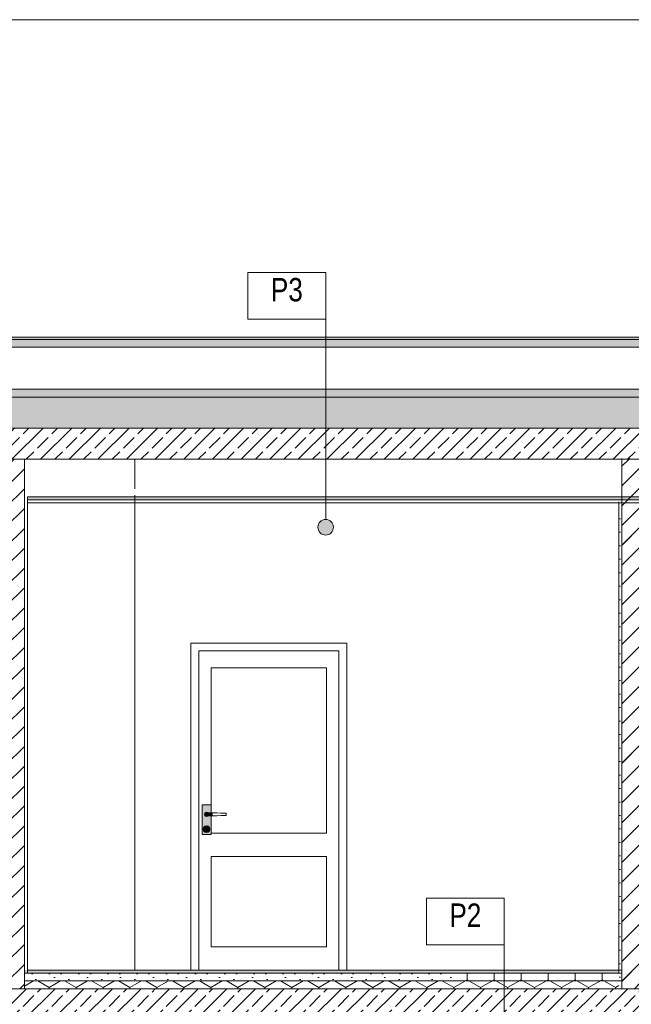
# Model space of a CAD drawing. Header units: millimetres. Extents: x -126680 to -83680, y 18016 to 39016.
# Tile 119 of 121: x -102379 to -98452, y 32692 to 39016. Entities that reach past the tile are written whole.
import ezdxf

# ---------------------------------------------------------------- set-up
doc = ezdxf.new("R2010")
doc.units = ezdxf.units.MM
doc.header["$MEASUREMENT"] = 0
for name, color, linetype, lineweight in [('Nowe_Konstrukcja - Belki_Nr_pióra__106', 252, 'Continuous', 13), ('Nowe_Konstrukcja - Belki_Nr_pióra__3', 7, 'Continuous', 13), ('Nowe_Konstrukcja - Stropy_Nr_pióra__21', 7, 'Continuous', 20), ('Nowe_Konstrukcja - Stropy_Nr_pióra__3', 7, 'Continuous', 13), ('Nowe_Konstrukcja - Ściany zew_Nr_pióra__106', 252, 'Continuous', 13), ('Nowe_Konstrukcja - Ściany zew_Nr_pióra__18', 9, 'Continuous', 15), ('Nowe_Konstrukcja - Ściany zew_Nr_pióra__19', 255, 'Continuous', 0), ('Nowe_Konstrukcja - Ściany zew_Nr_pióra__21', 7, 'Continuous', 20), ('Nowe_Konstrukcja - Ściany zew_Nr_pióra__3', 7, 'Continuous', 13), ('Nowe_Tabelka_Nr_pióra__7', 7, 'Continuous', 35), ('Nowe_Wymiarowanie - Ogólne_Nr_pióra__42', 8, 'Continuous', 25), ('Nowe_zagospodarowanie_Nr_pióra__21', 7, 'Continuous', 20)]:
    doc.layers.add(name, color=color, linetype=linetype, lineweight=lineweight)
for name, color, linetype, lineweight, true_color in [('Nowe_Konstrukcja - Stropy_Nr_pióra__23', 7, 'Continuous', 13, 0x858585), ('Nowe_Konstrukcja - Ściany zew_Nr_pióra__102', 7, 'Continuous', 13, 0x3e3e3e), ('Nowe_Konstrukcja - Ściany zew_Nr_pióra__142', 7, 'Continuous', 0, 0xe8e8e8), ('Nowe_Konstrukcja - Ściany zew_Nr_pióra__23', 7, 'Continuous', 13, 0x858585), ('Nowe_Konstrukcja - Ściany zew_Nr_pióra__61', 7, 'Continuous', 18, 0x6a6a6a), ('Nowe_Konstrukcja - Ściany zew_Nr_pióra__62', 7, 'Continuous', 18, 0xaaaaaa), ('Nowe_Wymiarowanie - Ogólne_Nr_pióra__81', 7, 'Continuous', 13, 0x6a6a6a)]:
    doc.layers.add(name, color=color, linetype=linetype, lineweight=lineweight, true_color=true_color)
doc.layers.add('Nowe_Wymiarowanie - Ogólne', color=7, linetype='Continuous')
doc.layers.add('Nowe_zagospodarowanie', color=7, linetype='Continuous')
doc.styles.add('STYL_AUTOMATYCZNY_1', font='arial.ttf')
doc.styles.add('STYL_AUTOMATYCZNY_2', font='arial.ttf', dxfattribs={"width": 0.8})
doc.dimstyles.new('STYL_AUTOMATYCZNY__1', dxfattribs={"dimtxt": 125, "dimasz": 47.5, "dimexe": 0.18, "dimexo": 0.0625, "dimgap": 0, "dimtad": 1, "dimdec": 0, "dimlfac": 0.1, "dimzin": 0, "dimdsep": 46, "dimtxsty": 'STYL_AUTOMATYCZNY_1', "dimblk": 'ARROWHEAD_6', "dimblk1": 'ARROWHEAD_6', "dimblk2": 'ARROWHEAD_6', "dimcen": 0.09, "dimse1": 1, "dimse2": 1, "dimclrd": 256, "dimclre": 256, "dimclrt": 8, "dimazin": 0, "dimtfac": 1, "dimtdec": 4, "dimtmove": 0, "dimatfit": 3, "dimfxl": 0, "dimtolj": 1, "dimtzin": 0, "dimarcsym": 0})
doc.dimstyles.new('STYL_AUTOMATYCZNY__5', dxfattribs={"dimtxt": 125, "dimasz": 47.5, "dimexe": 0.18, "dimexo": 0.0625, "dimgap": 0, "dimtad": 1, "dimdec": 0, "dimlfac": 0.1, "dimzin": 0, "dimdsep": 46, "dimtxsty": 'STYL_AUTOMATYCZNY_1', "dimblk": 'ARROWHEAD_6', "dimblk1": 'ARROWHEAD_6', "dimblk2": 'ARROWHEAD_6', "dimcen": 0.09, "dimse1": 1, "dimse2": 1, "dimclrd": 256, "dimclre": 256, "dimclrt": 8, "dimazin": 0, "dimtfac": 1, "dimtdec": 4, "dimtmove": 2, "dimatfit": 3, "dimfxl": 0, "dimtolj": 1, "dimtzin": 0, "dimarcsym": 0})
pattern_1 = [(45, (0, 0), (-63.63961, 63.63961), [])]
pattern_2 = [(0, (0, 0), (0, 86.60254), [0, -50]), (0, (25, 43.3), (0, 86.60254), [0, -50])]
pattern_3 = [(90, (0, 0), (-173.20508, 0), [100, -200]), (90, (-86.6, 150), (-173.20508, 0), [100, -200]), (150, (-4e-14, 100), (86.60254, 150), [100, -200]), (150, (-173.2, 100), (86.60254, 150), [100, -200]), (210, (0, 0), (-86.60254, 150), [100, -200]), (210, (-173.2, -7e-14), (-86.60254, 150), [100, -200])]
pattern_4 = [(45, (0, 0), (-91.92388, 91.92388), []), (45, (-45.96, 45.96), (-91.92388, 91.92388), [97.5, -32.5])]

# ---------------------------------------------------------------- blocks, each defined once
blk = doc.blocks.new('Polilinia_3_2', base_point=(-100414.7, 35756.3))
at = {"layer": 'Nowe_zagospodarowanie', "linetype": 'Continuous', "lineweight": 0, "true_color": 0x000000}
blk.add_hatch(color=18, dxfattribs=at).paths.add_polyline_path([(-100464.7, 35756.3), (-100460.9, 35737.1), (-100450.1, 35720.9), (-100433.9, 35710.1), (-100414.7, 35706.3), (-100395.6, 35710.1), (-100379.4, 35720.9), (-100368.5, 35737.1), (-100364.7, 35756.3), (-100368.5, 35775.4), (-100379.4, 35791.6), (-100395.6, 35802.5), (-100414.7, 35806.3), (-100433.9, 35802.5), (-100450.1, 35791.6), (-100460.9, 35775.4)])
at = {"layer": 'Nowe_zagospodarowanie_Nr_pióra__21', "color": 7, "linetype": 'Continuous', "lineweight": 20, "flags": 128}
blk.add_lwpolyline([(-100414.7, 35806.3), (-100413.9, 37091.6), (-100913.9, 37091.6), (-100913.9, 37341.6), (-100913.9, 37391.6), (-100413.9, 37391.6), (-100413.9, 37091.6)], dxfattribs=at)
at = {"layer": 'Nowe_zagospodarowanie_Nr_pióra__21', "color": 7, "linetype": 'Continuous', "lineweight": 20}
blk.add_circle((-100414.7, 35756.3), 50, dxfattribs=at)
blk = doc.blocks.new('Polilinia_24_2', base_point=(-99267.7, 32090.9))
at = {"layer": 'Nowe_zagospodarowanie', "linetype": 'Continuous', "lineweight": 0, "true_color": 0x000000}
blk.add_hatch(color=18, dxfattribs=at).paths.add_polyline_path([(-99317.7, 32090.9), (-99313.9, 32071.7), (-99303, 32055.5), (-99286.8, 32044.7), (-99267.7, 32040.9), (-99248.5, 32044.7), (-99232.3, 32055.5), (-99221.5, 32071.7), (-99217.7, 32090.9), (-99221.5, 32110), (-99232.3, 32126.2), (-99248.5, 32137.1), (-99267.7, 32140.9), (-99286.8, 32137.1), (-99303, 32126.2), (-99313.9, 32110)])
at = {"layer": 'Nowe_zagospodarowanie_Nr_pióra__21', "color": 7, "linetype": 'Continuous', "lineweight": 20, "flags": 128}
blk.add_lwpolyline([(-99267.7, 32140.9), (-99267.7, 33074.1), (-99767.7, 33074.1), (-99767.7, 33324.1), (-99767.7, 33374.1), (-99267.7, 33374.1), (-99267.7, 33074.1)], dxfattribs=at)
at = {"layer": 'Nowe_zagospodarowanie_Nr_pióra__21', "color": 7, "linetype": 'Continuous', "lineweight": 20}
blk.add_circle((-99267.7, 32090.9), 50, dxfattribs=at)
blk = doc.blocks.new('*D58')
at = {"layer": 'Nowe_Wymiarowanie - Ogólne_Nr_pióra__81', "color": 251, "linetype": 'Continuous', "lineweight": 13, "true_color": 0x6a6a6a}
for p, q in [((-96248.1, 32792.3), (-96341.9, 32792.3)), ((-96320, 32817.3), (-96270, 32767.3)), ((-96295, 32592.3), (-96295, 32792.3)), ((-96248.1, 32592.3), (-96341.9, 32592.3)), ((-96320, 32617.3), (-96270, 32567.3))]:
    blk.add_line(p, q, dxfattribs=at)
at = {"layer": 'Nowe_Wymiarowanie - Ogólne_Nr_pióra__42', "color": 8, "lineweight": 25, "insert": (-96323.1, 32696.9), "char_height": 125, "attachment_point": 7, "rotation": 90, "style": 'STYL_AUTOMATYCZNY_1'}
blk.add_mtext('\\A1;{\\pql;\\fArial|b0|i0|c238|p0;\\W1.000000;20}', dxfattribs=at)
blk = doc.blocks.new('ARROWHEAD_6')
at = {"color": 0, "linetype": 'Continuous', "lineweight": 0}
for p, q in [((0, 0), (-1, 0)), ((-0.5, -0.5), (0.5, 0.5))]:
    blk.add_line(p, q, dxfattribs=at)
blk = doc.blocks.new('*D59')
at = {"layer": 'Nowe_Wymiarowanie - Ogólne_Nr_pióra__81', "color": 251, "linetype": 'Continuous', "lineweight": 13, "true_color": 0x6a6a6a}
for p, q in [((-96248.1, 32912.3), (-96341.9, 32912.3)), ((-96320, 32937.3), (-96270, 32887.3)), ((-96295, 32792.3), (-96295, 32912.3)), ((-96248.1, 32792.3), (-96341.9, 32792.3)), ((-96320, 32817.3), (-96270, 32767.3))]:
    blk.add_line(p, q, dxfattribs=at)
blk = doc.blocks.new('*D60')
at = {"layer": 'Nowe_Wymiarowanie - Ogólne_Nr_pióra__81', "color": 251, "linetype": 'Continuous', "lineweight": 13, "true_color": 0x6a6a6a}
for p, q in [((-96320, 35937.3), (-96270, 35887.3)), ((-96248.1, 35912.3), (-96341.9, 35912.3)), ((-96295, 32912.3), (-96295, 35912.3)), ((-96248.1, 32912.3), (-96341.9, 32912.3)), ((-96320, 32937.3), (-96270, 32887.3))]:
    blk.add_line(p, q, dxfattribs=at)
at = {"layer": 'Nowe_Wymiarowanie - Ogólne_Nr_pióra__42', "color": 8, "lineweight": 25, "char_height": 125, "attachment_point": 7, "rotation": 90, "style": 'STYL_AUTOMATYCZNY_1'}
for s, insert in [('\\A1;{\\pql;\\fArial|b0|i0|c238|p0;\\W1.000000;300}', (-96320, 34364.6)), ('\\A1;{\\pql;\\fArial|b0|i0|c238|p0;\\W1.000000;12}', (-96320, 32937.3))]:
    blk.add_mtext(s, dxfattribs=dict(at, insert=insert))
blk = doc.blocks.new('*D61')
at = {"layer": 'Nowe_Wymiarowanie - Ogólne_Nr_pióra__81', "color": 251, "linetype": 'Continuous', "lineweight": 13, "true_color": 0x6a6a6a}
for p, q in [((-96248.1, 36192.3), (-96341.9, 36192.3)), ((-96320, 36217.3), (-96270, 36167.3)), ((-96295, 35912.3), (-96295, 36192.3)), ((-96320, 35937.3), (-96270, 35887.3)), ((-96248.1, 35912.3), (-96341.9, 35912.3))]:
    blk.add_line(p, q, dxfattribs=at)
at = {"layer": 'Nowe_Wymiarowanie - Ogólne_Nr_pióra__42', "color": 8, "lineweight": 25, "insert": (-96320, 35956.9), "char_height": 125, "attachment_point": 7, "rotation": 90, "style": 'STYL_AUTOMATYCZNY_1'}
blk.add_mtext('\\A1;{\\pql;\\fArial|b0|i0|c238|p0;\\W1.000000;28}', dxfattribs=at)
blk = doc.blocks.new('*D62')
at = {"layer": 'Nowe_Wymiarowanie - Ogólne_Nr_pióra__81', "color": 251, "linetype": 'Continuous', "lineweight": 13, "true_color": 0x6a6a6a}
for p, q in [((-96248.1, 36392.3), (-96341.9, 36392.3)), ((-96320, 36417.3), (-96270, 36367.3)), ((-96295, 36192.3), (-96295, 36392.3)), ((-96248.1, 36192.3), (-96341.9, 36192.3)), ((-96320, 36217.3), (-96270, 36167.3))]:
    blk.add_line(p, q, dxfattribs=at)
at = {"layer": 'Nowe_Wymiarowanie - Ogólne_Nr_pióra__42', "color": 8, "lineweight": 25, "insert": (-96320, 36296.9), "char_height": 125, "attachment_point": 7, "rotation": 90, "style": 'STYL_AUTOMATYCZNY_1'}
blk.add_mtext('\\A1;{\\pql;\\fArial|b0|i0|c238|p0;\\W1.000000;20}', dxfattribs=at)
blk = doc.blocks.new('*D63')
at = {"layer": 'Nowe_Wymiarowanie - Ogólne_Nr_pióra__81', "color": 251, "linetype": 'Continuous', "lineweight": 13, "true_color": 0x6a6a6a}
for p, q in [((-96320, 36937.3), (-96270, 36887.3)), ((-96248.1, 36912.3), (-96341.9, 36912.3)), ((-96295, 36392.3), (-96295, 36912.3)), ((-96248.1, 36392.3), (-96341.9, 36392.3)), ((-96320, 36417.3), (-96270, 36367.3))]:
    blk.add_line(p, q, dxfattribs=at)
at = {"layer": 'Nowe_Wymiarowanie - Ogólne_Nr_pióra__42', "color": 8, "lineweight": 25, "char_height": 125, "attachment_point": 7, "rotation": 90, "style": 'STYL_AUTOMATYCZNY_1'}
for s, insert in [('\\A1;{\\pql;\\fArial|b0|i0|c238|p0;\\W1.000000;7}', (-96320, 36791.9)), ('\\A1;{\\pql;\\fArial|b0|i0|c238|p0;\\W1.000000;52}', (-96320, 36509.3))]:
    blk.add_mtext(s, dxfattribs=dict(at, insert=insert))
blk = doc.blocks.new('*D64')
at = {"layer": 'Nowe_Wymiarowanie - Ogólne_Nr_pióra__81', "color": 251, "linetype": 'Continuous', "lineweight": 13, "true_color": 0x6a6a6a}
for p, q in [((-96270, 36952.1), (-96320, 37002.1)), ((-96295, 36977.1), (-96295, 37014.6)), ((-96248.1, 36977.1), (-96341.9, 36977.1)), ((-96320, 36937.3), (-96270, 36887.3)), ((-96295, 36912.3), (-96295, 36977.1)), ((-96248.1, 36912.3), (-96341.9, 36912.3))]:
    blk.add_line(p, q, dxfattribs=at)

msp = doc.modelspace()

# ---------------------------------------------------------------- hatches: boundary and pattern name
at = {"layer": 'Nowe_Konstrukcja - Belki_Nr_pióra__106', "linetype": 'Continuous', "lineweight": 13}
msp.add_hatch(color=252, dxfattribs=at).paths.add_polyline_path([(-95789.2, 36977.1), (-121984.5, 36977.1), (-121684.5, 36962.3), (-96088.9, 36962.3)])
at = {"layer": 'Nowe_Konstrukcja - Stropy_Nr_pióra__23', "linetype": 'Continuous', "lineweight": 0, "true_color": 0xe0e0e0}
for points in [[(-121734.5, 36941.4), (-121734.5, 36912.3), (-96038.9, 36912.3), (-96038.9, 36941.4), (-96051, 36941.4), (-96051, 36912.6), (-121709.9, 36912.6), (-121709.9, 36941.4)], [(-121684.5, 36962.3), (-121709.9, 36912.6), (-96063.5, 36912.6), (-96088.9, 36962.3)], [(-99489.4, 35952.3), (-102329.5, 35952.3), (-102329.5, 35932.3), (-99489.4, 35932.3)], [(-95949.5, 35932.3), (-95949.5, 35952.3), (-99489.4, 35952.3), (-99489.4, 35932.3)], [(-102349.5, 32912.3), (-102349.5, 32892.3), (-99608.4, 32892.3), (-99489.4, 32892.3), (-98532.4, 32892.3), (-98532.4, 32912.3), (-99609.4, 32912.3)]]:
    msp.add_hatch(color=254, dxfattribs=at).paths.add_polyline_path(points)
at = {"layer": 'Nowe_Konstrukcja - Stropy_Nr_pióra__23', "linetype": 'Continuous', "lineweight": 13, "true_color": 0x858585}
msp.add_hatch(color=252, dxfattribs=at).paths.add_polyline_path([(-95999.5, 36592.3), (-95999.5, 36642.3), (-105849.5, 36642.3), (-105849.5, 36592.3)])
h = msp.add_hatch(dxfattribs=at)
h.set_pattern_fill('Beton_zbrojony_0002', color=252, style=0, pattern_type=2)
h.set_pattern_definition(pattern_4)
h.paths.add_polyline_path([(-105849.5, 35992.3), (-105609.5, 35992.3), (-105609.5, 36192.3), (-95949.5, 36192.3), (-95949.5, 35992.3), (-95709.5, 35992.3), (-95709.5, 36392.3), (-105849.5, 36392.3), (-105849.5, 36192.3)])
h = msp.add_hatch(dxfattribs=at)
h.set_pattern_fill('Beton_zbrojony_0002', color=252, style=0, pattern_type=2)
h.set_pattern_definition(pattern_4)
h.paths.add_polyline_path([(-107469, 32792.3), (-107469, 32592.3), (-105849.5, 32592.3), (-105849.5, 32392.3), (-105609.5, 32392.3), (-105609.5, 32592.3), (-95969.4, 32592.3), (-95969.4, 32392.3), (-95729.4, 32392.3), (-95729.4, 32792.3), (-95729.4, 33812.3), (-95969.4, 33812.3), (-95969.4, 32792.3)])
h = msp.add_hatch(dxfattribs=at)
h.set_pattern_fill('Beton_lekki_0002', color=252, style=0, pattern_type=2)
h.set_pattern_definition([(0, (0, 0), (0, 389.7114), [24.375, -200.625]), (0, (112.5, 194.86), (0, 389.7114), [24.375, -200.625]), (60, (0, 0), (-337.5, 194.8557), [24.375, -200.625]), (60, (225, 0), (-337.5, 194.8557), [24.375, -200.625]), (120, (24.37, 0), (337.5, 194.8557), [24.375, -200.625]), (120, (249.38, 0), (337.5, 194.8557), [24.375, -200.625]), (0, (0, 37.5), (0, 75), [0, -75, 0, -112.5]), (45, (37.5, 37.5), (-53.03301, 53.03301), [0, -56.25, 0, -93.75])])
h.paths.add_polyline_path([(-99608.4, 32892.3), (-102349.5, 32892.3), (-102349.5, 32842.3), (-99606, 32842.3)])
h = msp.add_hatch(dxfattribs=at)
h.set_pattern_fill('Styropian_0002', color=252, style=0, pattern_type=2)
h.set_pattern_definition(pattern_3)
h.paths.add_polyline_path([(-102349.5, 32792.3), (-99603.6, 32792.3), (-98532.4, 32792.3), (-98532.4, 32842.3), (-98532.4, 32892.3), (-99608.4, 32892.3), (-99606, 32842.3), (-102349.5, 32842.3)])
at = {"layer": 'Nowe_Konstrukcja - Ściany zew_Nr_pióra__102', "linetype": 'Continuous', "lineweight": 13, "true_color": 0x3e3e3e}
for points in [[(-101189.9, 33918.3), (-101190.8, 33918.8), (-101192.5, 33912.3), (-101191.5, 33912.3)], [(-101191.5, 33912.3), (-101192.5, 33912.3), (-101190.8, 33905.8), (-101189.9, 33906.3)], [(-101185.5, 33922.7), (-101186, 33923.5), (-101190.8, 33918.8), (-101189.9, 33918.3)], [(-101189.9, 33906.3), (-101190.8, 33905.8), (-101186, 33901), (-101185.5, 33901.9)], [(-101185.5, 33901.9), (-101186, 33901), (-101179.5, 33899.3), (-101179.5, 33900.3)], [(-101179.5, 33900.3), (-101179.5, 33899.3), (-101173, 33901), (-101173.5, 33901.9)], [(-101173.5, 33901.9), (-101173, 33901), (-101171.8, 33902.3), (-101173.1, 33902.3)], [(-101185.6, 33829.8), (-101186.4, 33830.3), (-101187.5, 33826.3), (-101186.5, 33826.3)], [(-101186.5, 33826.3), (-101187.5, 33826.3), (-101186.4, 33822.3), (-101185.6, 33822.8)], [(-101185.6, 33822.8), (-101186.4, 33822.3), (-101183.5, 33819.4), (-101183, 33820.2)], [(-101183, 33820.2), (-101183.5, 33819.4), (-101179.5, 33818.3), (-101179.5, 33819.3)], [(-101179.5, 33819.3), (-101179.5, 33818.3), (-101175.5, 33819.4), (-101176, 33820.2)], [(-101176, 33820.2), (-101175.5, 33819.4), (-101172.6, 33822.3), (-101173.4, 33822.8)]]:
    msp.add_hatch(color=250, dxfattribs=at).paths.add_polyline_path(points)
at = {"layer": 'Nowe_Konstrukcja - Ściany zew_Nr_pióra__106', "linetype": 'Continuous', "lineweight": 13}
for points in [[(-101173.4, 33829.8), (-101172.6, 33830.3), (-101175.5, 33833.2), (-101176, 33832.3)], [(-101199.5, 33817.3), (-101201.5, 33817.3), (-101198.6, 33806.3), (-101196.8, 33807.3)], [(-101196.8, 33807.3), (-101198.6, 33806.3), (-101190.5, 33798.2), (-101189.5, 33800)], [(-101189.5, 33800), (-101190.5, 33798.2), (-101179.5, 33795.3), (-101179.5, 33797.3)], [(-101179.5, 33797.3), (-101179.5, 33795.3), (-101168.5, 33798.2), (-101169.5, 33800)]]:
    msp.add_hatch(color=252, dxfattribs=at).paths.add_polyline_path(points)
at = {"layer": 'Nowe_Konstrukcja - Ściany zew_Nr_pióra__142', "linetype": 'Continuous', "lineweight": 0, "true_color": 0xe8e8e8}
msp.add_hatch(color=254, dxfattribs=at).paths.add_polyline_path([(-101159.5, 33817.3), (-101157.5, 33817.3), (-101160.5, 33828.3), (-101162.2, 33827.3)])
at = {"layer": 'Nowe_Konstrukcja - Ściany zew_Nr_pióra__18', "linetype": 'Continuous', "lineweight": 15}
h = msp.add_hatch(color=9, dxfattribs=at)
h.paths.add_polyline_path([(-101151, 33972.3), (-101208, 33972.3), (-101208, 33782.3), (-101151, 33782.3), (-101151, 33902.4), (-101154.5, 33902.3), (-101171.8, 33902.3), (-101173, 33901), (-101179.5, 33899.3), (-101186, 33901), (-101190.8, 33905.8), (-101192.5, 33912.3), (-101190.8, 33918.8), (-101186, 33923.5), (-101179.5, 33925.3), (-101173, 33923.5), (-101171.8, 33922.3), (-101154.5, 33922.3), (-101151, 33922.2)])
h.paths.add_polyline_path([(-101198.6, 33806.3), (-101201.5, 33817.3), (-101198.6, 33828.3), (-101190.5, 33836.3), (-101179.5, 33839.3), (-101168.5, 33836.3), (-101160.5, 33828.3), (-101157.5, 33817.3), (-101160.5, 33806.3), (-101168.5, 33798.2), (-101179.5, 33795.3), (-101190.5, 33798.2)], flags=0)
for points in [[(-101179.5, 33902.3), (-101154.5, 33902.3), (-101154.5, 33922.3), (-101179.5, 33922.3), (-101184.5, 33920.9), (-101188.2, 33917.3), (-101189.5, 33912.3), (-101188.2, 33907.3), (-101184.5, 33903.6)], [(-101154.5, 33922.3), (-101154.5, 33902.3), (-101141.1, 33902.7), (-101141.1, 33921.9)], [(-101162.2, 33807.3), (-101160.5, 33806.3), (-101157.5, 33817.3), (-101159.5, 33817.3)]]:
    msp.add_hatch(color=9, dxfattribs=at).paths.add_polyline_path(points)
h = msp.add_hatch(color=9, dxfattribs=at)
h.paths.add_polyline_path([(-101199.5, 33817.3), (-101196.8, 33807.3), (-101189.5, 33800), (-101179.5, 33797.3), (-101169.5, 33800), (-101162.2, 33807.3), (-101159.5, 33817.3), (-101162.2, 33827.3), (-101169.5, 33834.6), (-101179.5, 33837.3), (-101189.5, 33834.6), (-101196.8, 33827.3)])
h.paths.add_polyline_path([(-101187.5, 33826.3), (-101186.4, 33830.3), (-101183.5, 33833.2), (-101179.5, 33834.3), (-101175.5, 33833.2), (-101172.6, 33830.3), (-101171.5, 33826.3), (-101172.6, 33822.3), (-101175.5, 33819.4), (-101179.5, 33818.3), (-101183.5, 33819.4), (-101186.4, 33822.3)], flags=0)
at = {"layer": 'Nowe_Konstrukcja - Ściany zew_Nr_pióra__19', "linetype": 'Continuous', "lineweight": 0}
for points in [[(-101169.5, 33834.6), (-101168.5, 33836.3), (-101179.5, 33839.3), (-101179.5, 33837.3)], [(-101162.2, 33827.3), (-101160.5, 33828.3), (-101168.5, 33836.3), (-101169.5, 33834.6)]]:
    msp.add_hatch(color=255, dxfattribs=at).paths.add_polyline_path(points)
at = {"layer": 'Nowe_Konstrukcja - Ściany zew_Nr_pióra__23', "linetype": 'Continuous', "lineweight": 13, "true_color": 0x858585}
h = msp.add_hatch(dxfattribs=at)
h.set_pattern_fill('Styropian_0002', color=252, style=0, pattern_type=2)
h.set_pattern_definition(pattern_3)
h.paths.add_polyline_path([(-105849.5, 36492.3), (-95949.5, 36492.3), (-95949.5, 36592.3), (-95949.5, 36912.3), (-95999.5, 36912.3), (-95999.5, 36592.3), (-105849.5, 36592.3)])
h = msp.add_hatch(dxfattribs=at)
h.set_pattern_fill('Styropian_0002', color=252, style=0, pattern_type=2)
h.set_pattern_definition(pattern_3)
h.paths.add_polyline_path([(-95949.5, 36392.3), (-95949.5, 36492.3), (-105849.5, 36492.3), (-105849.5, 36392.3)])
h = msp.add_hatch(dxfattribs=at)
h.set_pattern_fill('Bloczki_ceramiczne_0002', color=252, style=0, pattern_type=2)
h.set_pattern_definition(pattern_1)
h.paths.add_polyline_path([(-102469.5, 36192.3), (-102469.5, 35892.3), (-102469.5, 32792.3), (-102349.5, 32792.3), (-102349.5, 35892.3), (-102349.5, 36192.3)])
h = msp.add_hatch(dxfattribs=at)
h.set_pattern_fill('Bloczki_ceramiczne_0002', color=252, style=0, pattern_type=2)
h.set_pattern_definition(pattern_1)
h.paths.add_polyline_path([(-98392.3, 36198.6), (-98512.3, 36198.6), (-98512.3, 32798.6), (-98392.3, 32798.6)])
h = msp.add_hatch(dxfattribs=at)
h.set_pattern_fill('Tynk_0002', color=252, style=0, pattern_type=2)
h.set_pattern_definition(pattern_2)
h.paths.add_polyline_path([(-102349.5, 35892.3), (-102349.5, 32792.3), (-102329.5, 32792.3), (-102329.5, 35892.3)])
h = msp.add_hatch(dxfattribs=at)
h.set_pattern_fill('Tynk_0002', color=252, style=0, pattern_type=2)
h.set_pattern_definition(pattern_2)
h.paths.add_polyline_path([(-98512.4, 35892.3), (-98532.4, 35892.3), (-98532.4, 32792.3), (-98512.4, 32792.3)])
h = msp.add_hatch(dxfattribs=at)
h.set_pattern_fill('Bloczki_ceramiczne_0002', color=252, style=0, pattern_type=2)
h.set_pattern_definition(pattern_1)
h.paths.add_polyline_path([(-98512.4, 35912.3), (-98512.4, 35892.3), (-98512.4, 32792.3), (-98392.4, 32792.3), (-98392.4, 35892.3), (-98392.4, 35912.3)])
for points in [[(-101173.5, 33922.7), (-101173, 33923.5), (-101179.5, 33925.3), (-101179.5, 33924.3)], [(-101173.5, 33922.7), (-101173.1, 33922.3), (-101171.8, 33922.3), (-101173, 33923.5)], [(-101176, 33832.3), (-101175.5, 33833.2), (-101179.5, 33834.3), (-101179.5, 33833.3)], [(-101169.5, 33800), (-101168.5, 33798.2), (-101160.5, 33806.3), (-101162.2, 33807.3)]]:
    msp.add_hatch(color=252, dxfattribs=at).paths.add_polyline_path(points)
at = {"layer": 'Nowe_Konstrukcja - Ściany zew_Nr_pióra__61', "linetype": 'Continuous', "lineweight": 18, "true_color": 0x6a6a6a}
for points in [[(-101191.5, 33912.3), (-101189.9, 33906.3), (-101185.5, 33901.9), (-101179.5, 33900.3), (-101173.5, 33901.9), (-101173.1, 33902.3), (-101179.5, 33902.3), (-101184.5, 33903.6), (-101188.2, 33907.3), (-101189.5, 33912.3), (-101188.2, 33917.3), (-101184.5, 33920.9), (-101179.5, 33922.3), (-101173.1, 33922.3), (-101173.5, 33922.7), (-101179.5, 33924.3), (-101185.5, 33922.7), (-101189.9, 33918.3)], [(-101179.5, 33924.3), (-101179.5, 33925.3), (-101186, 33923.5), (-101185.5, 33922.7)], [(-101172.5, 33826.3), (-101173.4, 33829.8), (-101176, 33832.3), (-101179.5, 33833.3), (-101183, 33832.3), (-101185.6, 33829.8), (-101186.5, 33826.3), (-101185.6, 33822.8), (-101183, 33820.2), (-101179.5, 33819.3), (-101176, 33820.2), (-101173.4, 33822.8)], [(-101183, 33832.3), (-101183.5, 33833.2), (-101186.4, 33830.3), (-101185.6, 33829.8)], [(-101173.4, 33822.8), (-101172.6, 33822.3), (-101171.5, 33826.3), (-101172.5, 33826.3)]]:
    msp.add_hatch(color=251, dxfattribs=at).paths.add_polyline_path(points)
at = {"layer": 'Nowe_Konstrukcja - Ściany zew_Nr_pióra__62', "linetype": 'Continuous', "lineweight": 18, "true_color": 0xaaaaaa}
msp.add_hatch(color=253, dxfattribs=at).paths.add_polyline_path([(-101189.5, 33834.6), (-101190.5, 33836.3), (-101198.6, 33828.3), (-101196.8, 33827.3)])

# ---------------------------------------------------------------- linework, layer by layer
at = {"layer": 'Nowe_Konstrukcja - Belki_Nr_pióra__3', "color": 7, "linetype": 'Continuous', "lineweight": 13}
for p, q in [((-95789.2, 36977.1), (-121984.5, 36977.1)), ((-96088.9, 36962.3), (-121684.5, 36962.3)), ((-96038.9, 36912.3), (-121734.5, 36912.3)), ((-96063.5, 36912.6), (-121709.9, 36912.6))]:
    msp.add_line(p, q, dxfattribs=at)
at = {"layer": 'Nowe_Konstrukcja - Stropy_Nr_pióra__21', "color": 7, "linetype": 'Continuous', "lineweight": 20, "flags": 128}
for points in [[(-105849.5, 35992.3), (-105609.5, 35992.3), (-105609.5, 36192.3), (-95949.5, 36192.3), (-95949.5, 35992.3), (-95709.5, 35992.3), (-95709.5, 36392.3), (-105849.5, 36392.3), (-105849.5, 36192.3)], [(-107469, 32792.3), (-107469, 32592.3), (-105849.5, 32592.3), (-105849.5, 32392.3), (-105609.5, 32392.3), (-105609.5, 32592.3), (-95969.4, 32592.3), (-95969.4, 32392.3), (-95729.4, 32392.3), (-95729.4, 32792.3), (-95729.4, 33812.3), (-95969.4, 33812.3), (-95969.4, 32792.3)]]:
    msp.add_lwpolyline(points, close=True, dxfattribs=at)
at = {"layer": 'Nowe_Konstrukcja - Stropy_Nr_pióra__3', "color": 7, "linetype": 'Continuous', "lineweight": 13}
for p, q in [((-105899.6, 36592.3), (-95999.5, 36592.3)), ((-105609.5, 36192.3), (-99609.4, 36192.3)), ((-102329.5, 35952.3), (-99609.4, 35952.3)), ((-102329.5, 35952.3), (-99425.2, 35952.3)), ((-102329.5, 35932.3), (-99609.4, 35932.3)), ((-102329.5, 35932.3), (-99425.2, 35932.3)), ((-99489.4, 35952.3), (-95949.5, 35952.3)), ((-99489.4, 35952.3), (-95969.5, 35952.3)), ((-99489.4, 35932.3), (-95949.5, 35932.3)), ((-99489.4, 35932.3), (-95969.5, 35932.3)), ((-102349.5, 32892.3), (-98532.3, 32892.3)), ((-102349.5, 32892.3), (-98532.3, 32892.3)), ((-99489.4, 32892.3), (-98512.3, 32892.3)), ((-99489.4, 32892.3), (-98532.4, 32892.3)), ((-98512.4, 32892.3), (-98512.3, 32892.3)), ((-102349.5, 32842.3), (-98532.3, 32842.3)), ((-102349.5, 32842.3), (-98532.3, 32842.3)), ((-99489.4, 32842.3), (-98512.3, 32842.3)), ((-99489.4, 32842.3), (-98512.3, 32842.3))]:
    msp.add_line(p, q, dxfattribs=at)
at = {"layer": 'Nowe_Konstrukcja - Ściany zew_Nr_pióra__21', "color": 7, "linetype": 'Continuous', "lineweight": 20}
for p, q in [((-102329.5, 35952.3), (-102329.5, 32892.3)), ((-98532.4, 35892.3), (-98532.4, 32892.3)), ((-98392.4, 35912.3), (-98512.4, 35912.3))]:
    msp.add_line(p, q, dxfattribs=at)
at = {"layer": 'Nowe_Konstrukcja - Ściany zew_Nr_pióra__3', "color": 7, "linetype": 'Continuous', "lineweight": 13}
for p, q in [((-105899.6, 36642.3), (-95999.5, 36642.3)), ((-102589.5, 36192.3), (-102349.5, 36192.3)), ((-102349.5, 36192.3), (-102329.5, 36192.3)), ((-102349.5, 36192.3), (-102349.5, 32792.3)), ((-101639.1, 36002.3), (-101639.1, 36192.3)), ((-99629.4, 36192.3), (-99609.4, 36192.3)), ((-99489.4, 36192.3), (-99469.4, 36192.3)), ((-98512.3, 32798.6), (-98512.3, 36198.6)), ((-98512.3, 32918.6), (-98512.3, 36198.6)), ((-101639.1, 35962.3), (-101639.1, 32912.3)), ((-98532.3, 32918.6), (-98532.3, 35918.6)), ((-102329.5, 35912.3), (-99425.2, 35912.3)), ((-99469.4, 35912.3), (-95969.5, 35912.3)), ((-98512.4, 35892.3), (-98512.4, 32792.3)), ((-101279.5, 35012.3), (-101279.5, 34962.3)), ((-100279.5, 35012.3), (-101279.5, 35012.3)), ((-100279.5, 34962.3), (-100279.5, 35012.3)), ((-101279.5, 34962.3), (-101279.5, 32912.3)), ((-101229.5, 34852.3), (-101229.5, 34962.3)), ((-101229.5, 34962.3), (-100329.5, 34962.3)), ((-100329.5, 34962.3), (-100329.5, 34852.3)), ((-100279.5, 32912.3), (-100279.5, 34962.3)), ((-101229.5, 33062.3), (-101229.5, 34852.3)), ((-101149.5, 34852.3), (-101149.5, 33922.1)), ((-100409.5, 34852.3), (-101149.5, 34852.3)), ((-100409.5, 33792.3), (-100409.5, 34852.3)), ((-100329.5, 34852.3), (-100329.5, 33062.3)), ((-101208, 33972.3), (-101151, 33972.3)), ((-101208, 33782.3), (-101208, 33972.3)), ((-101151, 33972.3), (-101151, 33922.2)), ((-101192.5, 33912.3), (-101190.8, 33918.8)), ((-101190.8, 33905.8), (-101192.5, 33912.3)), ((-101191.5, 33912.3), (-101189.9, 33918.3)), ((-101189.9, 33906.3), (-101191.5, 33912.3)), ((-101190.8, 33918.8), (-101186, 33923.5)), ((-101186, 33901), (-101190.8, 33905.8)), ((-101189.9, 33918.3), (-101185.5, 33922.7)), ((-101185.5, 33901.9), (-101189.9, 33906.3)), ((-101189.5, 33912.3), (-101188.2, 33917.3)), ((-101188.2, 33907.3), (-101189.5, 33912.3)), ((-101188.2, 33917.3), (-101184.5, 33920.9)), ((-101184.5, 33903.6), (-101188.2, 33907.3)), ((-101186, 33923.5), (-101179.5, 33925.3)), ((-101179.5, 33899.3), (-101186, 33901)), ((-101185.5, 33922.7), (-101179.5, 33924.3)), ((-101179.5, 33900.3), (-101185.5, 33901.9)), ((-101184.5, 33920.9), (-101179.5, 33922.3)), ((-101179.5, 33902.3), (-101184.5, 33903.6)), ((-101179.5, 33925.3), (-101173, 33923.5)), ((-101179.5, 33924.3), (-101173.5, 33922.7)), ((-101179.5, 33922.3), (-101154.5, 33922.3)), ((-101154.5, 33902.3), (-101179.5, 33902.3)), ((-101173.5, 33901.9), (-101179.5, 33900.3)), ((-101173, 33901), (-101179.5, 33899.3)), ((-101173.5, 33922.7), (-101173.1, 33922.3)), ((-101173.1, 33902.3), (-101173.5, 33901.9)), ((-101173, 33923.5), (-101171.8, 33922.3)), ((-101171.8, 33902.3), (-101173, 33901)), ((-101154.5, 33922.3), (-101141.1, 33921.9)), ((-101141.1, 33902.7), (-101154.5, 33902.3)), ((-101151, 33902.4), (-101151, 33782.3)), ((-101149.5, 33902.4), (-101149.5, 33792.3)), ((-101141.1, 33921.9), (-101114.4, 33921.1)), ((-101114.4, 33903.5), (-101141.1, 33902.7)), ((-101114.4, 33921.1), (-101088, 33920.3)), ((-101088, 33904.2), (-101114.4, 33903.5)), ((-101088, 33920.3), (-101062.1, 33919.5)), ((-101062.1, 33905), (-101088, 33904.2)), ((-101062.1, 33919.5), (-101054, 33919.3)), ((-101054, 33905.3), (-101062.1, 33905)), ((-101054, 33919.3), (-101054, 33905.3)), ((-101198.6, 33828.3), (-101190.5, 33836.3)), ((-101196.8, 33827.3), (-101189.5, 33834.6)), ((-101190.5, 33836.3), (-101179.5, 33839.3)), ((-101189.5, 33834.6), (-101179.5, 33837.3)), ((-101186.4, 33830.3), (-101183.5, 33833.2)), ((-101185.6, 33829.8), (-101183, 33832.3)), ((-101183.5, 33833.2), (-101179.5, 33834.3)), ((-101183, 33832.3), (-101179.5, 33833.3)), ((-101179.5, 33839.3), (-101168.5, 33836.3)), ((-101179.5, 33837.3), (-101169.5, 33834.6)), ((-101179.5, 33834.3), (-101175.5, 33833.2)), ((-101179.5, 33833.3), (-101176, 33832.3)), ((-101176, 33832.3), (-101173.4, 33829.8)), ((-101175.5, 33833.2), (-101172.6, 33830.3)), ((-101169.5, 33834.6), (-101162.2, 33827.3)), ((-101168.5, 33836.3), (-101160.5, 33828.3)), ((-101151, 33782.3), (-101208, 33782.3)), ((-101201.5, 33817.3), (-101198.6, 33828.3)), ((-101198.6, 33806.3), (-101201.5, 33817.3)), ((-101199.5, 33817.3), (-101196.8, 33827.3)), ((-101196.8, 33807.3), (-101199.5, 33817.3)), ((-101190.5, 33798.2), (-101198.6, 33806.3)), ((-101189.5, 33800), (-101196.8, 33807.3)), ((-101179.5, 33795.3), (-101190.5, 33798.2)), ((-101179.5, 33797.3), (-101189.5, 33800)), ((-101187.5, 33826.3), (-101186.4, 33830.3)), ((-101186.4, 33822.3), (-101187.5, 33826.3)), ((-101186.5, 33826.3), (-101185.6, 33829.8)), ((-101185.6, 33822.8), (-101186.5, 33826.3)), ((-101183.5, 33819.4), (-101186.4, 33822.3)), ((-101183, 33820.2), (-101185.6, 33822.8)), ((-101179.5, 33818.3), (-101183.5, 33819.4)), ((-101179.5, 33819.3), (-101183, 33820.2)), ((-101176, 33820.2), (-101179.5, 33819.3)), ((-101175.5, 33819.4), (-101179.5, 33818.3)), ((-101169.5, 33800), (-101179.5, 33797.3)), ((-101168.5, 33798.2), (-101179.5, 33795.3)), ((-101173.4, 33822.8), (-101176, 33820.2)), ((-101172.6, 33822.3), (-101175.5, 33819.4)), ((-101173.4, 33829.8), (-101172.5, 33826.3)), ((-101172.5, 33826.3), (-101173.4, 33822.8)), ((-101172.6, 33830.3), (-101171.5, 33826.3)), ((-101171.5, 33826.3), (-101172.6, 33822.3)), ((-101162.2, 33807.3), (-101169.5, 33800)), ((-101160.5, 33806.3), (-101168.5, 33798.2)), ((-101162.2, 33827.3), (-101159.5, 33817.3)), ((-101159.5, 33817.3), (-101162.2, 33807.3)), ((-101160.5, 33828.3), (-101157.5, 33817.3)), ((-101157.5, 33817.3), (-101160.5, 33806.3)), ((-101149.5, 33792.3), (-100409.5, 33792.3)), ((-101149.5, 33642.3), (-101149.5, 33062.3)), ((-100409.5, 33642.3), (-101149.5, 33642.3)), ((-100409.5, 33062.3), (-100409.5, 33642.3)), ((-101229.5, 32912.3), (-101229.5, 33062.3)), ((-101149.5, 33062.3), (-100409.5, 33062.3)), ((-100329.5, 33062.3), (-100329.5, 32912.3)), ((-102329.5, 32912.3), (-98532.3, 32912.3)), ((-99489.4, 32912.3), (-98512.3, 32912.3))]:
    msp.add_line(p, q, dxfattribs=at)
at = {"layer": 'Nowe_zagospodarowanie_Nr_pióra__21', "color": 7, "linetype": 'Continuous', "lineweight": 20, "flags": 128}
msp.add_lwpolyline([(-126680, 39015.8), (-126680, 18015.8), (-83680, 18015.8), (-83680, 39015.8)], close=True, dxfattribs=at)

# ---------------------------------------------------------------- block references
at = {"layer": 'Nowe_zagospodarowanie', "color": 7, "linetype": 'Continuous', "lineweight": 20}
for name, p in [('Polilinia_3_2', (-100414.7, 35756.3)), ('Polilinia_24_2', (-99267.7, 32090.9))]:
    msp.add_blockref(name, p, dxfattribs=at)

# ---------------------------------------------------------------- texts
at = {"layer": 'Nowe_Tabelka_Nr_pióra__7', "color": 7, "linetype": 'Continuous', "lineweight": 35, "char_height": 150, "attachment_point": 8, "style": 'STYL_AUTOMATYCZNY_2'}
for s, insert in [('\\A1;{\\pqc;\\fArial|b0|i0|c238|p0;\\W0.800000;P3}', (-100663.9, 37204.7)), ('\\A1;{\\pqc;\\fArial|b0|i0|c238|p0;\\W0.800000;P2}', (-99517.7, 33189.8))]:
    msp.add_mtext(s, dxfattribs=dict(at, insert=insert))

# ---------------------------------------------------------------- dimensions: what is measured, and where the dimension line sits
at = {"layer": 'Nowe_Wymiarowanie - Ogólne', "color": 251, "linetype": 'Continuous', "lineweight": 13, "true_color": 0x6a6a6a}
dim = msp.add_linear_dim(base=(-96295, 36977.1), p1=(-105586.3, 36912.3), p2=(-105573, 36977.1), angle=90, text='7', dimstyle='STYL_AUTOMATYCZNY__1', dxfattribs=at)
dim.commit()
dim.dimension.update_dxf_attribs({"geometry": '*D64', "text_midpoint": (-96382.5, 36839.5), "dimtype": 160, "text_rotation": 90})
for base, p1, p2, dimstyle, picture, middle in [((-96295, 36912.3), (-105620.9, 36392.3), (-105586.3, 36912.3), 'STYL_AUTOMATYCZNY__1', '*D63', (-96382.5, 36604.4)), ((-96295, 36392.3), (-96295, 36192.3), (-105620.9, 36392.3), 'STYL_AUTOMATYCZNY__5', '*D62', (-96382.5, 36392.1)), ((-96295, 36192.3), (-105589.5, 35912.3), (-96295, 36192.3), 'STYL_AUTOMATYCZNY__1', '*D61', (-96382.5, 36052.1)), ((-96295, 35912.3), (-105589.5, 32912.3), (-105589.5, 35912.3), 'STYL_AUTOMATYCZNY__1', '*D60', (-96382.5, 34507.3)), ((-96295, 32912.3), (-105609.5, 32792.3), (-105589.5, 32912.3), 'STYL_AUTOMATYCZNY__1', '*D59', (-96382.5, 33032.4)), ((-96295, 32792.3), (-96295, 32592.3), (-105609.5, 32792.3), 'STYL_AUTOMATYCZNY__5', '*D58', (-96385.6, 32792.1))]:
    dim = msp.add_linear_dim(base=base, p1=p1, p2=p2, angle=90, dimstyle=dimstyle, dxfattribs=at)
    dim.commit()
    dim.dimension.update_dxf_attribs({"geometry": picture, "text_midpoint": middle, "dimtype": 160, "text_rotation": 90})

doc.saveas('drawing.dxf')
